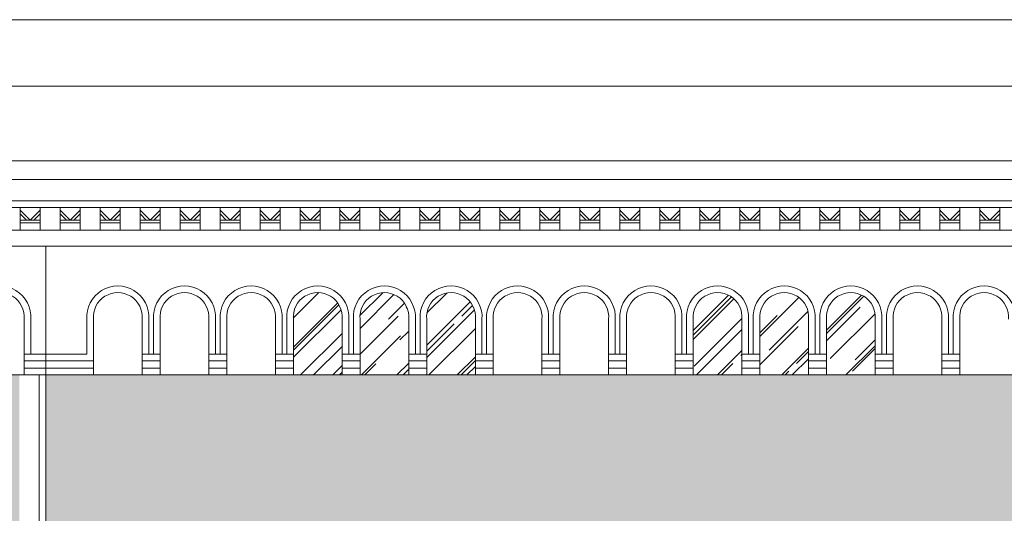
# Model space of a CAD drawing. Header units: millimetres. Extents: x -5254 to 173417, y -28809 to -6400.
# Tile 233 of 256: x 140944 to 141683, y -18061 to -17691. Entities that reach past the tile are written whole.
import ezdxf

# ---------------------------------------------------------------- set-up
doc = ezdxf.new("R2010")
doc.units = ezdxf.units.MM
for name, color, linetype, lineweight in [('mre_cegła', 7, 'Continuous', 5), ('mre_cienka', 7, 'Continuous', 15), ('mre_cienkie', 7, 'Continuous', 9), ('mre_szyby', 7, 'Continuous', 13), ('mre_tabela', 7, 'Continuous', 20), ('mre_ściany', 7, 'Continuous', 20)]:
    doc.layers.add(name, color=color, linetype=linetype, lineweight=lineweight)

msp = doc.modelspace()

# ---------------------------------------------------------------- hatches: boundary and pattern name
at = {"layer": 'mre_cegła'}
h = msp.add_hatch(dxfattribs=at)
h.set_pattern_fill('AR-BRSTD', color=256, scale=0.1)
h.set_pattern_definition([(0, (131502.005, -23452.909), (0, 6.77418), []), (90, (131502.005, -23452.909), (-10.16, 6.77418), [6.77418, -6.77418])])
h.paths.add_polyline_path([(140943.45, -17957.48), (139300.38, -17957.48), (139300.38, -18426.15), (140943.45, -18426.15)])
h.paths.add_polyline_path([(139942.53, -18207.38), (139890.11, -18207.38), (139890.11, -18402.22), (139827.11, -18402.22), (139827.11, -18212.38), (139817.11, -18212.38), (139817.11, -18402.22, -0.256629), (139797.11, -18402.22), (139797.11, -18212.38), (139787.11, -18212.38), (139787.11, -18402.22), (139724.11, -18402.22), (139724.11, -18207.38), (139671.7, -18207.38, -0.552546), (139807.11, -18155.81, -0.552546)], flags=16)
h.paths.add_polyline_path([(140135.02, -18155.81, -0.552546), (140270.43, -18207.38), (140218.02, -18207.38), (140218.02, -18402.22), (140155.02, -18402.22), (140155.02, -18212.38), (140145.02, -18212.38), (140145.02, -18402.22, -0.256629), (140125.02, -18402.22), (140125.02, -18212.38), (140115.02, -18212.38), (140115.02, -18402.22), (140052.02, -18402.22), (140052.02, -18207.38), (139999.61, -18207.38, -0.552546)], flags=16)
h.paths.add_polyline_path([(139620.79, -18207.38), (139568.38, -18207.38), (139568.38, -18402.22), (139505.38, -18402.22), (139505.38, -18212.38), (139495.38, -18212.38), (139495.38, -18402.22, -0.256629), (139475.38, -18402.22), (139475.38, -18212.38), (139465.38, -18212.38), (139465.38, -18402.22), (139402.38, -18402.22), (139402.38, -18207.38), (139349.97, -18207.38, -0.552546), (139485.38, -18155.81, -0.552546)], flags=16)
h.paths.add_polyline_path([(140458.02, -18155.81, -0.552546), (140593.43, -18207.38), (140541.02, -18207.38), (140541.02, -18402.22), (140478.02, -18402.22), (140478.02, -18212.38), (140468.02, -18212.38), (140468.02, -18402.22, -0.256629), (140448.02, -18402.22), (140448.02, -18212.38), (140438.02, -18212.38), (140438.02, -18402.22), (140375.02, -18402.22), (140375.02, -18207.38), (140322.61, -18207.38, -0.552546)], flags=16)
h.paths.add_polyline_path([(140782.02, -18155.81, -0.552546), (140917.43, -18207.38), (140865.02, -18207.38), (140865.02, -18402.22), (140802.02, -18402.22), (140802.02, -18212.38), (140792.02, -18212.38), (140792.02, -18402.22, -0.256629), (140772.02, -18402.22), (140772.02, -18212.38), (140762.02, -18212.38), (140762.02, -18402.22), (140699.02, -18402.22), (140699.02, -18207.38), (140646.61, -18207.38, -0.552546)], flags=16)
h.paths.add_polyline_path([(140943.45, -18438.15), (139300.38, -18438.15), (139300.38, -18945.65), (140943.45, -18945.65)])
h.paths.add_polyline_path([(139915.11, -18627.78), (139915.11, -18652.76), (139905.11, -18652.76), (139905.11, -18844.65), (139914.61, -18844.65), (139914.61, -18865.65), (139890.11, -18865.65), (139890.11, -18859.65), (139880.02, -18859.65), (139875.11, -18859.65), (139739.11, -18859.65), (139734.11, -18859.65), (139724.11, -18859.65), (139724.11, -18865.65), (139699.61, -18865.65), (139699.61, -18844.65), (139709.11, -18844.65), (139709.11, -18652.76), (139699.11, -18652.76), (139699.11, -18627.78, -0.343883)], flags=16)
h.paths.add_polyline_path([(139875.11, -18660.65), (139875.11, -18854.65), (139739.11, -18854.65), (139739.11, -18660.65, -0.294118)], flags=0)
h.paths.add_polyline_path([(139812.11, -18717.93), (139802.11, -18717.93), (139802.11, -18715.93), (139812.11, -18715.93)], flags=0)
h.paths.add_polyline_path([(139812.11, -18727.93), (139812.11, -18729.93), (139802.11, -18729.93), (139802.11, -18727.93)], flags=0)
h.paths.add_polyline_path([(139593.38, -18627.78), (139593.38, -18652.76), (139583.38, -18652.76), (139583.38, -18844.65), (139592.88, -18844.65), (139592.88, -18865.65), (139568.38, -18865.65), (139568.38, -18859.65), (139558.29, -18859.65), (139553.38, -18859.65), (139417.38, -18859.65), (139412.38, -18859.65), (139402.38, -18859.65), (139402.38, -18865.65), (139377.88, -18865.65), (139377.88, -18844.65), (139387.38, -18844.65), (139387.38, -18652.76), (139377.38, -18652.76), (139377.38, -18627.78, -0.343883)], flags=16)
h.paths.add_polyline_path([(140027.02, -18627.78, -0.343883), (140243.02, -18627.78), (140243.02, -18652.76), (140233.02, -18652.76), (140233.02, -18844.65), (140242.52, -18844.65), (140242.52, -18865.65), (140218.02, -18865.65), (140218.02, -18859.65), (140207.93, -18859.65), (140203.02, -18859.65), (140067.02, -18859.65), (140062.02, -18859.65), (140052.02, -18859.65), (140052.02, -18865.65), (140027.52, -18865.65), (140027.52, -18844.65), (140037.02, -18844.65), (140037.02, -18652.76), (140027.02, -18652.76)], flags=16)
h.paths.add_polyline_path([(139553.38, -18660.65), (139553.38, -18854.65), (139417.38, -18854.65), (139417.38, -18660.65, -0.294118)], flags=0)
h.paths.add_polyline_path([(140067.02, -18660.65, -0.294118), (140203.02, -18660.65), (140203.02, -18854.65), (140067.02, -18854.65)], flags=0)
h.paths.add_polyline_path([(139490.38, -18715.93), (139490.38, -18717.93), (139480.38, -18717.93), (139480.38, -18715.93)], flags=0)
h.paths.add_polyline_path([(140140.02, -18715.93), (140140.02, -18717.93), (140130.02, -18717.93), (140130.02, -18715.93)], flags=0)
h.paths.add_polyline_path([(139490.38, -18727.93), (139490.38, -18729.93), (139480.38, -18729.93), (139480.38, -18727.93)], flags=0)
h.paths.add_polyline_path([(140140.02, -18727.93), (140140.02, -18729.93), (140130.02, -18729.93), (140130.02, -18727.93)], flags=0)
h.paths.add_polyline_path([(140350.02, -18627.78, -0.343883), (140566.02, -18627.78), (140566.02, -18652.76), (140556.02, -18652.76), (140556.02, -18844.65), (140565.52, -18844.65), (140565.52, -18865.65), (140541.02, -18865.65), (140541.02, -18859.65), (140530.93, -18859.65), (140526.02, -18859.65), (140390.02, -18859.65), (140385.02, -18859.65), (140375.02, -18859.65), (140375.02, -18865.65), (140350.52, -18865.65), (140350.52, -18844.65), (140360.02, -18844.65), (140360.02, -18652.76), (140350.02, -18652.76)], flags=16)
h.paths.add_polyline_path([(140390.02, -18660.65, -0.294118), (140526.02, -18660.65), (140526.02, -18854.65), (140390.02, -18854.65)], flags=0)
h.paths.add_polyline_path([(140463.02, -18715.93), (140463.02, -18717.93), (140453.02, -18717.93), (140453.02, -18715.93)], flags=0)
h.paths.add_polyline_path([(140463.02, -18727.93), (140463.02, -18729.93), (140453.02, -18729.93), (140453.02, -18727.93)], flags=0)
h.paths.add_polyline_path([(140674.02, -18627.78, -0.343883), (140890.02, -18627.78), (140890.02, -18652.76), (140880.02, -18652.76), (140880.02, -18844.65), (140889.52, -18844.65), (140889.52, -18865.65), (140865.02, -18865.65), (140865.02, -18859.65), (140854.93, -18859.65), (140850.02, -18859.65), (140714.02, -18859.65), (140709.02, -18859.65), (140699.02, -18859.65), (140699.02, -18865.65), (140674.52, -18865.65), (140674.52, -18844.65), (140684.02, -18844.65), (140684.02, -18652.76), (140674.02, -18652.76)], flags=16)
h.paths.add_polyline_path([(140714.02, -18660.65, -0.294118), (140850.02, -18660.65), (140850.02, -18854.65), (140714.02, -18854.65)], flags=0)
h.paths.add_polyline_path([(140787.02, -18715.93), (140787.02, -18717.93), (140777.02, -18717.93), (140777.02, -18715.93)], flags=0)
h.paths.add_polyline_path([(140787.02, -18727.93), (140787.02, -18729.93), (140777.02, -18729.93), (140777.02, -18727.93)], flags=0)
h.paths.add_polyline_path([(142048.95, -18438.11), (140963.45, -18438.15), (140963.45, -18945.65), (142048.95, -18945.58)])
h.paths.add_polyline_path([(141318.81, -18627.78), (141318.81, -18652.76), (141308.81, -18652.76), (141308.81, -18844.65), (141318.31, -18844.65), (141318.31, -18865.65), (141293.81, -18865.65), (141293.81, -18859.65), (141283.72, -18859.65), (141278.72, -18859.65), (141142.72, -18859.65), (141137.81, -18859.65), (141127.81, -18859.65), (141127.81, -18865.65), (141103.31, -18865.65), (141103.31, -18844.65), (141112.81, -18844.65), (141112.81, -18652.76), (141102.81, -18652.76), (141102.81, -18627.78, -0.343883)], flags=16)
h.paths.add_polyline_path([(141293.72, -18652.69), (141293.72, -18652.76, 0.326659), (141127.72, -18652.76), (141127.72, -18652.83, -0.32666)], flags=0)
h.paths.add_polyline_path([(141278.72, -18660.65), (141278.72, -18854.65), (141142.72, -18854.65), (141142.72, -18660.65, -0.294118)], flags=0)
h.paths.add_polyline_path([(141205.72, -18715.93), (141215.72, -18715.93), (141215.72, -18717.93), (141205.72, -18717.93)], flags=0)
h.paths.add_polyline_path([(141215.72, -18727.93), (141215.72, -18729.93), (141205.72, -18729.93), (141205.72, -18727.93)], flags=0)
h.paths.add_polyline_path([(141436.12, -18627.78, -0.343883), (141652.12, -18627.78), (141652.12, -18652.76), (141642.12, -18652.76), (141642.12, -18844.65), (141651.62, -18844.65), (141651.62, -18865.65), (141627.12, -18865.65), (141627.12, -18859.65), (141617.03, -18859.65), (141612.03, -18859.65), (141476.03, -18859.65), (141471.12, -18859.65), (141461.12, -18859.65), (141461.12, -18865.65), (141436.62, -18865.65), (141436.62, -18844.65), (141446.12, -18844.65), (141446.12, -18652.76), (141436.12, -18652.76)], flags=16)
h.paths.add_polyline_path([(141627.03, -18652.69), (141627.03, -18652.76, 0.326659), (141461.03, -18652.76), (141461.03, -18652.83, -0.32666)], flags=0)
h.paths.add_polyline_path([(141476.03, -18660.65, -0.294118), (141612.03, -18660.65), (141612.03, -18854.65), (141476.03, -18854.65)], flags=0)
h.paths.add_polyline_path([(141549.03, -18715.93), (141549.03, -18717.93), (141539.03, -18717.93), (141539.03, -18715.93)], flags=0)
h.paths.add_polyline_path([(141549.03, -18727.93), (141549.03, -18729.93), (141539.03, -18729.93), (141539.03, -18727.93)], flags=0)
h.paths.add_polyline_path([(141764.76, -18627.78, -0.343883), (141980.76, -18627.78), (141980.76, -18652.76), (141970.76, -18652.76), (141970.76, -18844.65), (141980.26, -18844.65), (141980.26, -18865.65), (141955.76, -18865.65), (141955.76, -18859.65), (141945.66, -18859.65), (141940.66, -18859.65), (141804.66, -18859.65), (141799.76, -18859.65), (141789.76, -18859.65), (141789.76, -18865.65), (141765.26, -18865.65), (141765.26, -18844.65), (141774.76, -18844.65), (141774.76, -18652.76), (141764.76, -18652.76)], flags=16)
h.paths.add_polyline_path([(141955.66, -18652.69), (141955.66, -18652.76, 0.326659), (141789.66, -18652.76), (141789.66, -18652.83, -0.32666)], flags=0)
h.paths.add_polyline_path([(141804.66, -18660.65, -0.294118), (141940.66, -18660.65), (141940.66, -18854.65), (141804.66, -18854.65)], flags=0)
h.paths.add_polyline_path([(141877.66, -18715.93), (141877.66, -18717.93), (141867.66, -18717.93), (141867.66, -18715.93)], flags=0)
h.paths.add_polyline_path([(141877.66, -18727.93), (141877.66, -18729.93), (141867.66, -18729.93), (141867.66, -18727.93)], flags=0)
h.paths.add_polyline_path([(142048.95, -17957.48), (140963.45, -17957.48), (140963.45, -18426.15), (142048.95, -18426.11)])
h.paths.add_polyline_path([(141210.72, -18155.81, -0.552546), (141346.13, -18207.38), (141293.72, -18207.38), (141293.72, -18402.22), (141230.72, -18402.22), (141230.72, -18212.38), (141220.72, -18212.38), (141220.72, -18402.22, -0.256629), (141200.72, -18402.22), (141200.72, -18212.38), (141190.72, -18212.38), (141190.72, -18402.22), (141127.72, -18402.22), (141127.72, -18207.38), (141075.31, -18207.38, -0.552546)], flags=16)
h.paths.add_polyline_path([(141544.03, -18155.81, -0.552546), (141679.45, -18207.38), (141627.03, -18207.38), (141627.03, -18402.22), (141564.03, -18402.22), (141564.03, -18212.38), (141554.03, -18212.38), (141554.03, -18402.22, -0.256629), (141534.03, -18402.22), (141534.03, -18212.38), (141524.03, -18212.38), (141524.03, -18402.22), (141461.03, -18402.22), (141461.03, -18207.38), (141408.62, -18207.38, -0.552546)], flags=16)
h.paths.add_polyline_path([(141737.25, -18207.38, -0.552546), (141872.66, -18155.81, -0.552546), (142008.08, -18207.38), (141955.66, -18207.38), (141955.66, -18402.22), (141892.66, -18402.22), (141892.66, -18212.38), (141882.66, -18212.38), (141882.66, -18402.22, -0.256629), (141862.66, -18402.22), (141862.66, -18212.38), (141852.66, -18212.38), (141852.66, -18402.22), (141789.66, -18402.22), (141789.66, -18207.38)], flags=16)
at = {"layer": 'mre_szyby'}
h = msp.add_hatch(dxfattribs=at)
h.set_pattern_fill('AR-RROOF', color=256, angle=45)
h.set_pattern_definition([(45, (131502.005, -23452.91), (21.552615, 57.47364), [381, -50.8, 127, -25.4]), (45, (131516.912, -23420.04), (-41.84799, 5.92697), [76.2, -8.382, 152.4, -19.05]), (45, (131495.719, -23428.662), (81.36112, 105.428207), [203.2, -35.56, 101.6, -25.4])])
h.paths.add_polyline_path([(141185.65, -17915.7, 1.09589), (141149.15, -17915.7), (141149.15, -17957.48), (141185.65, -17957.48), (141185.65, -17941.81)])
h.paths.add_polyline_path([(141199.15, -17915.7), (141199.15, -17957.48), (141235.65, -17957.48), (141235.65, -17941.81), (141235.65, -17915.7, 1.09589)])
h.paths.add_polyline_path([(141285.65, -17915.7, 1.09589), (141249.15, -17915.7), (141249.15, -17957.48), (141285.65, -17957.48), (141285.65, -17941.81)])
h.paths.add_polyline_path([(141449.15, -17915.7), (141449.15, -17957.48), (141485.65, -17957.48), (141485.65, -17941.81), (141485.65, -17915.7, 1.09589)])
h.paths.add_polyline_path([(141499.15, -17915.7), (141499.15, -17957.48), (141535.65, -17957.48), (141535.65, -17915.7, 1.09589)])
h.paths.add_polyline_path([(141585.65, -17915.7, 1.09589), (141549.15, -17915.7), (141549.15, -17957.48), (141585.65, -17957.48), (141585.65, -17941.81)])
h.paths.add_polyline_path([(141785.65, -17915.7, 1.09589), (141749.15, -17915.7), (141749.15, -17957.48), (141785.65, -17957.48), (141785.65, -17941.81)])
h.paths.add_polyline_path([(141835.65, -17915.7, 1.09589), (141799.15, -17915.7), (141799.15, -17957.48), (141835.65, -17957.48), (141835.65, -17941.81)])
h.paths.add_polyline_path([(141849.15, -17915.7), (141849.15, -17957.48), (141885.65, -17957.48), (141885.65, -17941.81), (141885.65, -17915.7, 1.09589)])

# ---------------------------------------------------------------- linework, layer by layer
at = {"layer": 'mre_cienka'}
for points in [[(135914.1, -17796.7), (142048.95, -17796.7)], [(135914.1, -17810.7), (142048.95, -17810.7)], [(140958.45, -19760.1), (140958.45, -17957.48)]]:
    msp.add_lwpolyline(points, dxfattribs=at)
at = {"layer": 'mre_cienkie'}
for points in [[(142048.95, -17810.7), (135914.1, -17810.7)], [(142048.95, -17826.7), (135914.1, -17826.7)], [(142048.95, -17831.7), (135914.1, -17831.7)], [(140944.1, -17848.7), (140944.1, -17831.7)], [(140944.1, -17833.7), (140951.6, -17841.2)], [(140959.1, -17833.7), (140951.6, -17841.2)], [(140959.1, -17848.7), (140959.1, -17831.7)], [(140974.1, -17848.7), (140974.1, -17831.7)], [(140974.1, -17833.7), (140981.6, -17841.2)], [(140989.1, -17833.7), (140981.6, -17841.2)], [(140989.1, -17848.7), (140989.1, -17831.7)], [(141004.1, -17848.7), (141004.1, -17831.7)], [(141004.1, -17833.7), (141011.6, -17841.2)], [(141019.1, -17833.7), (141011.6, -17841.2)], [(141019.1, -17848.7), (141019.1, -17831.7)], [(141034.1, -17848.7), (141034.1, -17831.7)], [(141034.1, -17833.7), (141041.6, -17841.2)], [(141049.1, -17833.7), (141041.6, -17841.2)], [(141049.1, -17848.7), (141049.1, -17831.7)], [(141064.1, -17848.7), (141064.1, -17831.7)], [(141064.1, -17833.7), (141071.6, -17841.2)], [(141079.1, -17833.7), (141071.6, -17841.2)], [(141079.1, -17848.7), (141079.1, -17831.7)], [(141094.1, -17848.7), (141094.1, -17831.7)], [(141094.1, -17833.7), (141101.6, -17841.2)], [(141109.1, -17833.7), (141101.6, -17841.2)], [(141109.1, -17848.7), (141109.1, -17831.7)], [(141124.1, -17848.7), (141124.1, -17831.7)], [(141124.1, -17833.7), (141131.6, -17841.2)], [(141139.1, -17833.7), (141131.6, -17841.2)], [(141139.1, -17848.7), (141139.1, -17831.7)], [(141154.1, -17848.7), (141154.1, -17831.7)], [(141154.1, -17833.7), (141161.6, -17841.2)], [(141169.1, -17833.7), (141161.6, -17841.2)], [(141169.1, -17848.7), (141169.1, -17831.7)], [(141184.1, -17848.7), (141184.1, -17831.7)], [(141184.1, -17833.7), (141191.6, -17841.2)], [(141199.1, -17833.7), (141191.6, -17841.2)], [(141199.1, -17848.7), (141199.1, -17831.7)], [(141214.1, -17848.7), (141214.1, -17831.7)], [(141214.1, -17833.7), (141221.6, -17841.2)], [(141229.1, -17833.7), (141221.6, -17841.2)], [(141229.1, -17848.7), (141229.1, -17831.7)], [(141244.1, -17848.7), (141244.1, -17831.7)], [(141244.1, -17833.7), (141251.6, -17841.2)], [(141259.1, -17833.7), (141251.6, -17841.2)], [(141259.1, -17848.7), (141259.1, -17831.7)], [(141274.1, -17848.7), (141274.1, -17831.7)], [(141274.1, -17833.7), (141281.6, -17841.2)], [(141289.1, -17833.7), (141281.6, -17841.2)], [(141289.1, -17848.7), (141289.1, -17831.7)], [(141304.1, -17848.7), (141304.1, -17831.7)], [(141304.1, -17833.7), (141311.6, -17841.2)], [(141319.1, -17833.7), (141311.6, -17841.2)], [(141319.1, -17848.7), (141319.1, -17831.7)], [(141334.1, -17848.7), (141334.1, -17831.7)], [(141334.1, -17833.7), (141341.6, -17841.2)], [(141349.1, -17833.7), (141341.6, -17841.2)], [(141349.1, -17848.7), (141349.1, -17831.7)], [(141364.1, -17848.7), (141364.1, -17831.7)], [(141364.1, -17833.7), (141371.6, -17841.2)], [(141379.1, -17833.7), (141371.6, -17841.2)], [(141379.1, -17848.7), (141379.1, -17831.7)], [(141394.1, -17848.7), (141394.1, -17831.7)], [(141394.1, -17833.7), (141401.6, -17841.2)], [(141409.1, -17833.7), (141401.6, -17841.2)], [(141409.1, -17848.7), (141409.1, -17831.7)], [(141424.1, -17848.7), (141424.1, -17831.7)], [(141424.1, -17833.7), (141431.6, -17841.2)], [(141439.1, -17833.7), (141431.6, -17841.2)], [(141439.1, -17848.7), (141439.1, -17831.7)], [(141454.1, -17848.7), (141454.1, -17831.7)], [(141454.1, -17833.7), (141461.6, -17841.2)], [(141469.1, -17833.7), (141461.6, -17841.2)], [(141469.1, -17848.7), (141469.1, -17831.7)], [(141484.1, -17848.7), (141484.1, -17831.7)], [(141484.1, -17833.7), (141491.6, -17841.2)], [(141499.1, -17833.7), (141491.6, -17841.2)], [(141499.1, -17848.7), (141499.1, -17831.7)], [(141514.1, -17848.7), (141514.1, -17831.7)], [(141514.1, -17833.7), (141521.6, -17841.2)], [(141529.1, -17833.7), (141521.6, -17841.2)], [(141529.1, -17848.7), (141529.1, -17831.7)], [(141544.1, -17848.7), (141544.1, -17831.7)], [(141544.1, -17833.7), (141551.6, -17841.2)], [(141559.1, -17833.7), (141551.6, -17841.2)], [(141559.1, -17848.7), (141559.1, -17831.7)], [(141574.1, -17848.7), (141574.1, -17831.7)], [(141574.1, -17833.7), (141581.6, -17841.2)], [(141589.1, -17833.7), (141581.6, -17841.2)], [(141589.1, -17848.7), (141589.1, -17831.7)], [(141604.1, -17848.7), (141604.1, -17831.7)], [(141604.1, -17833.7), (141611.6, -17841.2)], [(141619.1, -17833.7), (141611.6, -17841.2)], [(141619.1, -17848.7), (141619.1, -17831.7)], [(141634.1, -17848.7), (141634.1, -17831.7)], [(141634.1, -17833.7), (141641.6, -17841.2)], [(141649.1, -17833.7), (141641.6, -17841.2)], [(141649.1, -17848.7), (141649.1, -17831.7)], [(141664.1, -17848.7), (141664.1, -17831.7)], [(141664.1, -17833.7), (141671.6, -17841.2)], [(141679.1, -17833.7), (141671.6, -17841.2)], [(141679.1, -17848.7), (141679.1, -17831.7)], [(140944.1, -17836.53), (140948.77, -17841.2)], [(140951.6, -17841.2), (140944.1, -17841.2)], [(140951.6, -17841.2), (140959.1, -17841.2)], [(140959.1, -17836.53), (140954.43, -17841.2)], [(140974.1, -17836.53), (140978.77, -17841.2)], [(140981.6, -17841.2), (140974.1, -17841.2)], [(140981.6, -17841.2), (140989.1, -17841.2)], [(140989.1, -17836.53), (140984.43, -17841.2)], [(141004.1, -17836.53), (141008.77, -17841.2)], [(141011.6, -17841.2), (141004.1, -17841.2)], [(141011.6, -17841.2), (141019.1, -17841.2)], [(141019.1, -17836.53), (141014.43, -17841.2)], [(141034.1, -17836.53), (141038.77, -17841.2)], [(141041.6, -17841.2), (141034.1, -17841.2)], [(141041.6, -17841.2), (141049.1, -17841.2)], [(141049.1, -17836.53), (141044.43, -17841.2)], [(141064.1, -17836.53), (141068.77, -17841.2)], [(141071.6, -17841.2), (141064.1, -17841.2)], [(141071.6, -17841.2), (141079.1, -17841.2)], [(141079.1, -17836.53), (141074.43, -17841.2)], [(141094.1, -17836.53), (141098.77, -17841.2)], [(141101.6, -17841.2), (141094.1, -17841.2)], [(141101.6, -17841.2), (141109.1, -17841.2)], [(141109.1, -17836.53), (141104.43, -17841.2)], [(141124.1, -17836.53), (141128.77, -17841.2)], [(141131.6, -17841.2), (141124.1, -17841.2)], [(141131.6, -17841.2), (141139.1, -17841.2)], [(141139.1, -17836.53), (141134.43, -17841.2)], [(141154.1, -17836.53), (141158.77, -17841.2)], [(141161.6, -17841.2), (141154.1, -17841.2)], [(141161.6, -17841.2), (141169.1, -17841.2)], [(141169.1, -17836.53), (141164.43, -17841.2)], [(141184.1, -17836.53), (141188.77, -17841.2)], [(141191.6, -17841.2), (141184.1, -17841.2)], [(141191.6, -17841.2), (141199.1, -17841.2)], [(141199.1, -17836.53), (141194.43, -17841.2)], [(141214.1, -17836.53), (141218.77, -17841.2)], [(141221.6, -17841.2), (141214.1, -17841.2)], [(141221.6, -17841.2), (141229.1, -17841.2)], [(141229.1, -17836.53), (141224.43, -17841.2)], [(141244.1, -17836.53), (141248.77, -17841.2)], [(141251.6, -17841.2), (141244.1, -17841.2)], [(141251.6, -17841.2), (141259.1, -17841.2)], [(141259.1, -17836.53), (141254.43, -17841.2)], [(141274.1, -17836.53), (141278.77, -17841.2)], [(141281.6, -17841.2), (141274.1, -17841.2)], [(141281.6, -17841.2), (141289.1, -17841.2)], [(141289.1, -17836.53), (141284.43, -17841.2)], [(141304.1, -17836.53), (141308.77, -17841.2)], [(141311.6, -17841.2), (141304.1, -17841.2)], [(141311.6, -17841.2), (141319.1, -17841.2)], [(141319.1, -17836.53), (141314.43, -17841.2)], [(141334.1, -17836.53), (141338.77, -17841.2)], [(141341.6, -17841.2), (141334.1, -17841.2)], [(141341.6, -17841.2), (141349.1, -17841.2)], [(141349.1, -17836.53), (141344.43, -17841.2)], [(141364.1, -17836.53), (141368.77, -17841.2)], [(141371.6, -17841.2), (141364.1, -17841.2)], [(141371.6, -17841.2), (141379.1, -17841.2)], [(141379.1, -17836.53), (141374.43, -17841.2)], [(141394.1, -17836.53), (141398.77, -17841.2)], [(141401.6, -17841.2), (141394.1, -17841.2)], [(141401.6, -17841.2), (141409.1, -17841.2)], [(141409.1, -17836.53), (141404.43, -17841.2)], [(141424.1, -17836.53), (141428.77, -17841.2)], [(141431.6, -17841.2), (141424.1, -17841.2)], [(141431.6, -17841.2), (141439.1, -17841.2)], [(141439.1, -17836.53), (141434.43, -17841.2)], [(141454.1, -17836.53), (141458.77, -17841.2)], [(141461.6, -17841.2), (141454.1, -17841.2)], [(141461.6, -17841.2), (141469.1, -17841.2)], [(141469.1, -17836.53), (141464.43, -17841.2)], [(141484.1, -17836.53), (141488.77, -17841.2)], [(141491.6, -17841.2), (141484.1, -17841.2)], [(141491.6, -17841.2), (141499.1, -17841.2)], [(141499.1, -17836.53), (141494.43, -17841.2)], [(141514.1, -17836.53), (141518.77, -17841.2)], [(141521.6, -17841.2), (141514.1, -17841.2)], [(141521.6, -17841.2), (141529.1, -17841.2)], [(141529.1, -17836.53), (141524.43, -17841.2)], [(141544.1, -17836.53), (141548.77, -17841.2)], [(141551.6, -17841.2), (141544.1, -17841.2)], [(141551.6, -17841.2), (141559.1, -17841.2)], [(141559.1, -17836.53), (141554.43, -17841.2)], [(141574.1, -17836.53), (141578.77, -17841.2)], [(141581.6, -17841.2), (141574.1, -17841.2)], [(141581.6, -17841.2), (141589.1, -17841.2)], [(141589.1, -17836.53), (141584.43, -17841.2)], [(141604.1, -17836.53), (141608.77, -17841.2)], [(141611.6, -17841.2), (141604.1, -17841.2)], [(141611.6, -17841.2), (141619.1, -17841.2)], [(141619.1, -17836.53), (141614.43, -17841.2)], [(141634.1, -17836.53), (141638.77, -17841.2)], [(141641.6, -17841.2), (141634.1, -17841.2)], [(141641.6, -17841.2), (141649.1, -17841.2)], [(141649.1, -17836.53), (141644.43, -17841.2)], [(141664.1, -17836.53), (141668.77, -17841.2)], [(141671.6, -17841.2), (141664.1, -17841.2)], [(141671.6, -17841.2), (141679.1, -17841.2)], [(141679.1, -17836.53), (141674.43, -17841.2)], [(142048.95, -17848.7), (135909.1, -17848.7)], [(140951.6, -17843.2), (140944.1, -17843.2)], [(140951.6, -17843.2), (140959.1, -17843.2)], [(140981.6, -17843.2), (140974.1, -17843.2)], [(140981.6, -17843.2), (140989.1, -17843.2)], [(141011.6, -17843.2), (141004.1, -17843.2)], [(141011.6, -17843.2), (141019.1, -17843.2)], [(141041.6, -17843.2), (141034.1, -17843.2)], [(141041.6, -17843.2), (141049.1, -17843.2)], [(141071.6, -17843.2), (141064.1, -17843.2)], [(141071.6, -17843.2), (141079.1, -17843.2)], [(141101.6, -17843.2), (141094.1, -17843.2)], [(141101.6, -17843.2), (141109.1, -17843.2)], [(141131.6, -17843.2), (141124.1, -17843.2)], [(141131.6, -17843.2), (141139.1, -17843.2)], [(141161.6, -17843.2), (141154.1, -17843.2)], [(141161.6, -17843.2), (141169.1, -17843.2)], [(141191.6, -17843.2), (141184.1, -17843.2)], [(141191.6, -17843.2), (141199.1, -17843.2)], [(141221.6, -17843.2), (141214.1, -17843.2)], [(141221.6, -17843.2), (141229.1, -17843.2)], [(141251.6, -17843.2), (141244.1, -17843.2)], [(141251.6, -17843.2), (141259.1, -17843.2)], [(141281.6, -17843.2), (141274.1, -17843.2)], [(141281.6, -17843.2), (141289.1, -17843.2)], [(141311.6, -17843.2), (141304.1, -17843.2)], [(141311.6, -17843.2), (141319.1, -17843.2)], [(141341.6, -17843.2), (141334.1, -17843.2)], [(141341.6, -17843.2), (141349.1, -17843.2)], [(141371.6, -17843.2), (141364.1, -17843.2)], [(141371.6, -17843.2), (141379.1, -17843.2)], [(141401.6, -17843.2), (141394.1, -17843.2)], [(141401.6, -17843.2), (141409.1, -17843.2)], [(141431.6, -17843.2), (141424.1, -17843.2)], [(141431.6, -17843.2), (141439.1, -17843.2)], [(141461.6, -17843.2), (141454.1, -17843.2)], [(141461.6, -17843.2), (141469.1, -17843.2)], [(141491.6, -17843.2), (141484.1, -17843.2)], [(141491.6, -17843.2), (141499.1, -17843.2)], [(141521.6, -17843.2), (141514.1, -17843.2)], [(141521.6, -17843.2), (141529.1, -17843.2)], [(141551.6, -17843.2), (141544.1, -17843.2)], [(141551.6, -17843.2), (141559.1, -17843.2)], [(141581.6, -17843.2), (141574.1, -17843.2)], [(141581.6, -17843.2), (141589.1, -17843.2)], [(141611.6, -17843.2), (141604.1, -17843.2)], [(141611.6, -17843.2), (141619.1, -17843.2)], [(141641.6, -17843.2), (141634.1, -17843.2)], [(141641.6, -17843.2), (141649.1, -17843.2)], [(141671.6, -17843.2), (141664.1, -17843.2)], [(141671.6, -17843.2), (141679.1, -17843.2)], [(142048.95, -17860.7), (135914.1, -17860.7)], [(140947.08, -17915.7), (140947.08, -17941.81)], [(140952.08, -17915.7), (140952.08, -17941.81)], [(140994.15, -17915.7), (140994.15, -17941.81)], [(140999.15, -17957.48), (140999.15, -17915.7)], [(141035.65, -17915.7), (141035.65, -17957.48)], [(141040.65, -17915.7), (141040.65, -17941.81)], [(141044.15, -17915.7), (141044.15, -17941.81)], [(141049.15, -17957.48), (141049.15, -17915.7)], [(141085.65, -17915.7), (141085.65, -17957.48)], [(141090.65, -17915.7), (141090.65, -17941.81)], [(141094.15, -17915.7), (141094.15, -17941.81)], [(141099.15, -17957.48), (141099.15, -17915.7)], [(141135.65, -17915.7), (141135.65, -17957.48)], [(141140.65, -17915.7), (141140.65, -17941.81)], [(141144.15, -17915.7), (141144.15, -17941.81)], [(141149.15, -17957.48), (141149.15, -17915.7)], [(141185.65, -17915.7), (141185.65, -17957.48)], [(141190.65, -17915.7), (141190.65, -17941.81)], [(141194.15, -17915.7), (141194.15, -17941.81)], [(141199.15, -17957.48), (141199.15, -17915.7)], [(141235.65, -17915.7), (141235.65, -17957.48)], [(141240.65, -17915.7), (141240.65, -17941.81)], [(141244.15, -17915.7), (141244.15, -17941.81)], [(141249.15, -17957.48), (141249.15, -17915.7)], [(141285.65, -17915.7), (141285.65, -17957.48)], [(141290.65, -17915.7), (141290.65, -17941.81)], [(141294.15, -17915.7), (141294.15, -17941.81)], [(141299.15, -17957.48), (141299.15, -17915.7)], [(141335.65, -17915.7), (141335.65, -17957.48)], [(141340.65, -17915.7), (141340.65, -17941.81)], [(141344.15, -17915.7), (141344.15, -17941.81)], [(141349.15, -17957.48), (141349.15, -17915.7)], [(141385.65, -17915.7), (141385.65, -17957.48)], [(141390.65, -17915.7), (141390.65, -17941.81)], [(141394.15, -17915.7), (141394.15, -17941.81)], [(141399.15, -17957.48), (141399.15, -17915.7)], [(141435.65, -17915.7), (141435.65, -17957.48)], [(141440.65, -17915.7), (141440.65, -17941.81)], [(141444.15, -17915.7), (141444.15, -17941.81)], [(141449.15, -17957.48), (141449.15, -17915.7)], [(141485.65, -17915.7), (141485.65, -17957.48)], [(141490.65, -17915.7), (141490.65, -17941.81)], [(141494.15, -17915.7), (141494.15, -17941.81)], [(141499.15, -17957.48), (141499.15, -17915.7)], [(141535.65, -17915.7), (141535.65, -17957.48)], [(141540.65, -17915.7), (141540.65, -17941.81)], [(141544.15, -17915.7), (141544.15, -17941.81)], [(141549.15, -17957.48), (141549.15, -17915.7)], [(141585.65, -17915.7), (141585.65, -17957.48)], [(141590.65, -17915.7), (141590.65, -17941.81)], [(141594.15, -17915.7), (141594.15, -17941.81)], [(141599.15, -17957.48), (141599.15, -17915.7)], [(141635.65, -17915.7), (141635.65, -17957.48)], [(141640.65, -17915.7), (141640.65, -17941.81)], [(141644.15, -17915.7), (141644.15, -17941.81)], [(141649.15, -17957.48), (141649.15, -17915.7)], [(140947.08, -17941.81), (140947.08, -17957.48)], [(140947.08, -17941.81), (140947.08, -17957.48)], [(140947.08, -17941.81), (140947.08, -17957.48)], [(140947.08, -17941.81), (140947.08, -17957.48)], [(140947.08, -17941.81), (140947.08, -17957.48)], [(140952.08, -17941.81), (140947.08, -17941.81)], [(140952.08, -17941.81), (140955.58, -17941.81)], [(140955.58, -17941.81), (140994.15, -17941.81)], [(141035.65, -17941.81), (141035.65, -17957.48)], [(141035.65, -17941.81), (141035.65, -17957.48)], [(141035.65, -17941.81), (141035.65, -17957.48)], [(141035.65, -17941.81), (141035.65, -17957.48)], [(141035.65, -17941.81), (141035.65, -17957.48)], [(141040.65, -17941.81), (141035.65, -17941.81)], [(141040.65, -17941.81), (141044.15, -17941.81)], [(141044.15, -17941.81), (141049.15, -17941.81)], [(141085.65, -17941.81), (141085.65, -17957.48)], [(141085.65, -17941.81), (141085.65, -17957.48)], [(141085.65, -17941.81), (141085.65, -17957.48)], [(141085.65, -17941.81), (141085.65, -17957.48)], [(141085.65, -17941.81), (141085.65, -17957.48)], [(141090.65, -17941.81), (141085.65, -17941.81)], [(141090.65, -17941.81), (141094.15, -17941.81)], [(141094.15, -17941.81), (141099.15, -17941.81)], [(141135.65, -17941.81), (141135.65, -17957.48)], [(141135.65, -17941.81), (141135.65, -17957.48)], [(141135.65, -17941.81), (141135.65, -17957.48)], [(141135.65, -17941.81), (141135.65, -17957.48)], [(141135.65, -17941.81), (141135.65, -17957.48)], [(141140.65, -17941.81), (141135.65, -17941.81)], [(141140.65, -17941.81), (141144.15, -17941.81)], [(141144.15, -17941.81), (141149.15, -17941.81)], [(141185.65, -17941.81), (141185.65, -17957.48)], [(141185.65, -17941.81), (141185.65, -17957.48)], [(141185.65, -17941.81), (141185.65, -17957.48)], [(141185.65, -17941.81), (141185.65, -17957.48)], [(141185.65, -17941.81), (141185.65, -17957.48)], [(141190.65, -17941.81), (141185.65, -17941.81)], [(141190.65, -17941.81), (141194.15, -17941.81)], [(141194.15, -17941.81), (141199.15, -17941.81)], [(141235.65, -17941.81), (141235.65, -17957.48)], [(141235.65, -17941.81), (141235.65, -17957.48)], [(141235.65, -17941.81), (141235.65, -17957.48)], [(141235.65, -17941.81), (141235.65, -17957.48)], [(141235.65, -17941.81), (141235.65, -17957.48)], [(141240.65, -17941.81), (141235.65, -17941.81)], [(141240.65, -17941.81), (141244.15, -17941.81)], [(141244.15, -17941.81), (141249.15, -17941.81)], [(141285.65, -17941.81), (141285.65, -17957.48)], [(141285.65, -17941.81), (141285.65, -17957.48)], [(141285.65, -17941.81), (141285.65, -17957.48)], [(141285.65, -17941.81), (141285.65, -17957.48)], [(141285.65, -17941.81), (141285.65, -17957.48)], [(141290.65, -17941.81), (141285.65, -17941.81)], [(141290.65, -17941.81), (141294.15, -17941.81)], [(141294.15, -17941.81), (141299.15, -17941.81)], [(141335.65, -17941.81), (141335.65, -17957.48)], [(141335.65, -17941.81), (141335.65, -17957.48)], [(141335.65, -17941.81), (141335.65, -17957.48)], [(141335.65, -17941.81), (141335.65, -17957.48)], [(141335.65, -17941.81), (141335.65, -17957.48)], [(141340.65, -17941.81), (141335.65, -17941.81)], [(141340.65, -17941.81), (141344.15, -17941.81)], [(141344.15, -17941.81), (141349.15, -17941.81)], [(141385.65, -17941.81), (141385.65, -17957.48)], [(141385.65, -17941.81), (141385.65, -17957.48)], [(141385.65, -17941.81), (141385.65, -17957.48)], [(141385.65, -17941.81), (141385.65, -17957.48)], [(141385.65, -17941.81), (141385.65, -17957.48)], [(141390.65, -17941.81), (141385.65, -17941.81)], [(141390.65, -17941.81), (141394.15, -17941.81)], [(141394.15, -17941.81), (141399.15, -17941.81)], [(141435.65, -17941.81), (141435.65, -17957.48)], [(141435.65, -17941.81), (141435.65, -17957.48)], [(141435.65, -17941.81), (141435.65, -17957.48)], [(141435.65, -17941.81), (141435.65, -17957.48)], [(141435.65, -17941.81), (141435.65, -17957.48)], [(141440.65, -17941.81), (141435.65, -17941.81)], [(141440.65, -17941.81), (141444.15, -17941.81)], [(141444.15, -17941.81), (141449.15, -17941.81)], [(141485.65, -17941.81), (141485.65, -17957.48)], [(141485.65, -17941.81), (141485.65, -17957.48)], [(141485.65, -17941.81), (141485.65, -17957.48)], [(141485.65, -17941.81), (141485.65, -17957.48)], [(141485.65, -17941.81), (141485.65, -17957.48)], [(141490.65, -17941.81), (141485.65, -17941.81)], [(141490.65, -17941.81), (141494.15, -17941.81)], [(141494.15, -17941.81), (141499.15, -17941.81)], [(141535.65, -17941.81), (141535.65, -17957.48)], [(141535.65, -17941.81), (141535.65, -17957.48)], [(141535.65, -17941.81), (141535.65, -17957.48)], [(141535.65, -17941.81), (141535.65, -17957.48)], [(141535.65, -17941.81), (141535.65, -17957.48)], [(141540.65, -17941.81), (141535.65, -17941.81)], [(141540.65, -17941.81), (141544.15, -17941.81)], [(141544.15, -17941.81), (141549.15, -17941.81)], [(141585.65, -17941.81), (141585.65, -17957.48)], [(141585.65, -17941.81), (141585.65, -17957.48)], [(141585.65, -17941.81), (141585.65, -17957.48)], [(141585.65, -17941.81), (141585.65, -17957.48)], [(141585.65, -17941.81), (141585.65, -17957.48)], [(141590.65, -17941.81), (141585.65, -17941.81)], [(141590.65, -17941.81), (141594.15, -17941.81)], [(141594.15, -17941.81), (141599.15, -17941.81)], [(141635.65, -17941.81), (141635.65, -17957.48)], [(141635.65, -17941.81), (141635.65, -17957.48)], [(141635.65, -17941.81), (141635.65, -17957.48)], [(141635.65, -17941.81), (141635.65, -17957.48)], [(141635.65, -17941.81), (141635.65, -17957.48)], [(141640.65, -17941.81), (141635.65, -17941.81)], [(141640.65, -17941.81), (141644.15, -17941.81)], [(141644.15, -17941.81), (141649.15, -17941.81)], [(140947.08, -17946.81), (140999.15, -17946.81)], [(141035.65, -17946.81), (141049.15, -17946.81)], [(141085.65, -17946.81), (141099.15, -17946.81)], [(141135.65, -17946.81), (141149.15, -17946.81)], [(141185.65, -17946.81), (141199.15, -17946.81)], [(141235.65, -17946.81), (141249.15, -17946.81)], [(141285.65, -17946.81), (141299.15, -17946.81)], [(141335.65, -17946.81), (141349.15, -17946.81)], [(141385.65, -17946.81), (141399.15, -17946.81)], [(141435.65, -17946.81), (141449.15, -17946.81)], [(141485.65, -17946.81), (141499.15, -17946.81)], [(141535.65, -17946.81), (141549.15, -17946.81)], [(141585.65, -17946.81), (141599.15, -17946.81)], [(141635.65, -17946.81), (141649.15, -17946.81)], [(142170.95, -17957.48), (135764.1, -17957.48)], [(140947.08, -17952.48), (140999.15, -17952.48)], [(140952.08, -17957.48), (140947.08, -17957.48)], [(140952.08, -17957.48), (140947.08, -17957.48)], [(140994.15, -17957.48), (140999.15, -17957.48)], [(141035.65, -17952.48), (141049.15, -17952.48)], [(141040.65, -17957.48), (141035.65, -17957.48)], [(141040.65, -17957.48), (141035.65, -17957.48)], [(141040.65, -17957.48), (141035.65, -17957.48)], [(141044.15, -17957.48), (141049.15, -17957.48)], [(141085.65, -17952.48), (141099.15, -17952.48)], [(141090.65, -17957.48), (141085.65, -17957.48)], [(141090.65, -17957.48), (141085.65, -17957.48)], [(141090.65, -17957.48), (141085.65, -17957.48)], [(141094.15, -17957.48), (141099.15, -17957.48)], [(141135.65, -17952.48), (141149.15, -17952.48)], [(141140.65, -17957.48), (141135.65, -17957.48)], [(141140.65, -17957.48), (141135.65, -17957.48)], [(141140.65, -17957.48), (141135.65, -17957.48)], [(141144.15, -17957.48), (141149.15, -17957.48)], [(141185.65, -17952.48), (141199.15, -17952.48)], [(141190.65, -17957.48), (141185.65, -17957.48)], [(141190.65, -17957.48), (141185.65, -17957.48)], [(141190.65, -17957.48), (141185.65, -17957.48)], [(141194.15, -17957.48), (141199.15, -17957.48)], [(141235.65, -17952.48), (141249.15, -17952.48)], [(141240.65, -17957.48), (141235.65, -17957.48)], [(141240.65, -17957.48), (141235.65, -17957.48)], [(141240.65, -17957.48), (141235.65, -17957.48)], [(141244.15, -17957.48), (141249.15, -17957.48)], [(141285.65, -17952.48), (141299.15, -17952.48)], [(141290.65, -17957.48), (141285.65, -17957.48)], [(141290.65, -17957.48), (141285.65, -17957.48)], [(141290.65, -17957.48), (141285.65, -17957.48)], [(141294.15, -17957.48), (141299.15, -17957.48)], [(141335.65, -17952.48), (141349.15, -17952.48)], [(141340.65, -17957.48), (141335.65, -17957.48)], [(141340.65, -17957.48), (141335.65, -17957.48)], [(141340.65, -17957.48), (141335.65, -17957.48)], [(141344.15, -17957.48), (141349.15, -17957.48)], [(141385.65, -17952.48), (141399.15, -17952.48)], [(141390.65, -17957.48), (141385.65, -17957.48)], [(141390.65, -17957.48), (141385.65, -17957.48)], [(141390.65, -17957.48), (141385.65, -17957.48)], [(141394.15, -17957.48), (141399.15, -17957.48)], [(141435.65, -17952.48), (141449.15, -17952.48)], [(141440.65, -17957.48), (141435.65, -17957.48)], [(141440.65, -17957.48), (141435.65, -17957.48)], [(141440.65, -17957.48), (141435.65, -17957.48)], [(141444.15, -17957.48), (141449.15, -17957.48)], [(141485.65, -17952.48), (141499.15, -17952.48)], [(141490.65, -17957.48), (141485.65, -17957.48)], [(141490.65, -17957.48), (141485.65, -17957.48)], [(141490.65, -17957.48), (141485.65, -17957.48)], [(141494.15, -17957.48), (141499.15, -17957.48)], [(141535.65, -17952.48), (141549.15, -17952.48)], [(141540.65, -17957.48), (141535.65, -17957.48)], [(141540.65, -17957.48), (141535.65, -17957.48)], [(141540.65, -17957.48), (141535.65, -17957.48)], [(141544.15, -17957.48), (141549.15, -17957.48)], [(141585.65, -17952.48), (141599.15, -17952.48)], [(141590.65, -17957.48), (141585.65, -17957.48)], [(141590.65, -17957.48), (141585.65, -17957.48)], [(141590.65, -17957.48), (141585.65, -17957.48)], [(141594.15, -17957.48), (141599.15, -17957.48)], [(141635.65, -17952.48), (141649.15, -17952.48)], [(141640.65, -17957.48), (141635.65, -17957.48)], [(141640.65, -17957.48), (141635.65, -17957.48)], [(141640.65, -17957.48), (141635.65, -17957.48)], [(141644.15, -17957.48), (141649.15, -17957.48)]]:
    msp.add_lwpolyline(points, dxfattribs=at)
for centre, radius, start, end in [((140928.83, -17914.02), 23.31, 355.84565, 184.15435), ((141017.4, -17914.02), 23.31, 355.84565, 184.15435), ((141067.4, -17914.02), 23.31, 355.84565, 184.15435), ((141117.4, -17914.02), 23.31, 355.84565, 184.15435), ((141167.4, -17914.02), 23.31, 355.84565, 184.15435), ((141217.4, -17914.02), 23.31, 355.84565, 184.15435), ((141267.4, -17914.02), 23.31, 355.84565, 184.15435), ((141317.4, -17914.02), 23.31, 355.84565, 184.15435), ((141367.4, -17914.02), 23.31, 355.84565, 184.15435), ((141417.4, -17914.02), 23.31, 355.84565, 184.15435), ((141467.4, -17914.02), 23.31, 355.84565, 184.15435), ((141517.4, -17914.02), 23.31, 355.84565, 184.15435), ((141567.4, -17914.02), 23.31, 355.84565, 184.15435), ((141617.4, -17914.02), 23.31, 355.84565, 184.15435), ((141667.4, -17914.02), 23.31, 355.84565, 184.15435), ((140928.83, -17914.03), 18.33, 354.7609, 185.2391), ((141017.4, -17914.03), 18.33, 354.7609, 185.2391), ((141067.4, -17914.03), 18.33, 354.7609, 185.2391), ((141117.4, -17914.03), 18.33, 354.7609, 185.2391), ((141167.4, -17914.03), 18.33, 354.7609, 185.2391), ((141217.4, -17914.03), 18.33, 354.7609, 185.2391), ((141267.4, -17914.03), 18.33, 354.7609, 185.2391), ((141317.4, -17914.03), 18.33, 354.7609, 185.2391), ((141367.4, -17914.03), 18.33, 354.7609, 185.2391), ((141417.4, -17914.03), 18.33, 354.7609, 185.2391), ((141467.4, -17914.03), 18.33, 354.7609, 185.2391), ((141517.4, -17914.03), 18.33, 354.7609, 185.2391), ((141567.4, -17914.03), 18.33, 354.7609, 185.2391), ((141617.4, -17914.03), 18.33, 354.7609, 185.2391), ((141667.4, -17914.03), 18.33, 354.7609, 185.2391)]:
    msp.add_arc(centre, radius, start, end, dxfattribs=at)
at = {"layer": 'mre_tabela'}
for points in [[(135466.62, -17690.72), (142346.78, -17690.72), (142346.78, -20660.72), (135466.62, -20660.72)], [(135516.62, -17740.72), (142296.78, -17740.72), (142296.78, -20610.72), (135516.62, -20610.72)]]:
    msp.add_lwpolyline(points, close=True, dxfattribs=at)
at = {"layer": 'mre_ściany'}
msp.add_lwpolyline([(140963.45, -18426.15), (140963.45, -17860.7)], dxfattribs=at)

doc.saveas('drawing.dxf')
